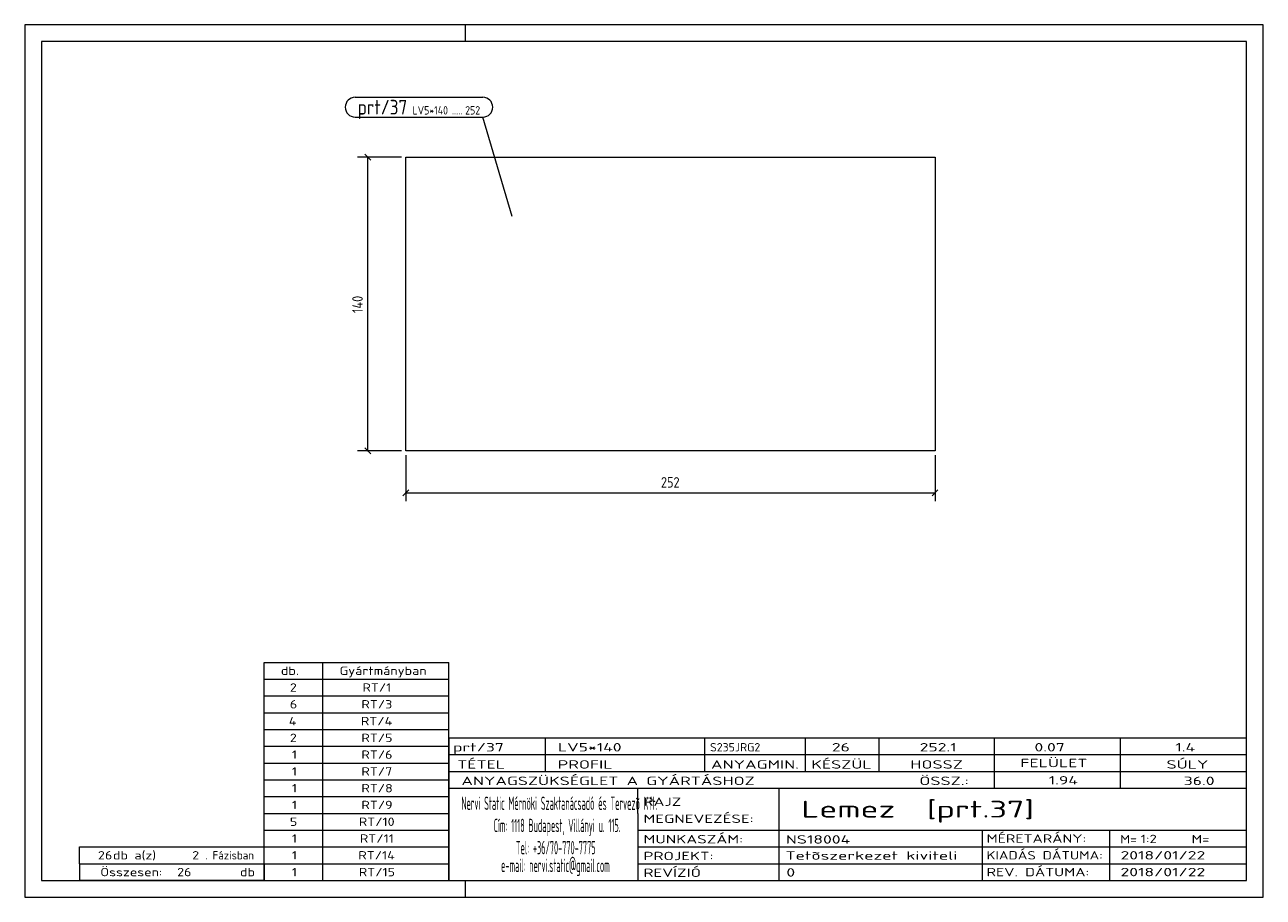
# Model space of a CAD drawing. Header units: millimetres. Extents: x 1 to 296, y 1 to 209.
import ezdxf

# ---------------------------------------------------------------- set-up
doc = ezdxf.new("R2010")
doc.units = ezdxf.units.MM
doc.header["$LTSCALE"] = 0.6
doc.linetypes.add('XKITLINE00', pattern=[0])
for name, color, linetype, lineweight in [('DrawingSheet', 5, 'Continuous', 0), ('OtherObjectType', 1, 'Continuous', 0), ('Part', 2, 'Continuous', 0), ('PartMark', 3, 'Continuous', 0), ('Z-DIMENSIONS', 1, 'Continuous', 0)]:
    doc.layers.add(name, color=color, linetype=linetype, lineweight=lineweight)
doc.styles.add('ISOCPEUR', font='ISOCPEUR.TTF')

msp = doc.modelspace()

# ---------------------------------------------------------------- linework, layer by layer
at = {"layer": 'DrawingSheet', "color": 2, "linetype": 'XKITLINE00', "lineweight": 0}
for p, q in [((296, 209), (1, 209)), ((1, 209), (1, 1)), ((106, 205), (106, 209)), ((296, 1), (296, 209)), ((106, 1), (106, 5)), ((1, 1), (296, 1))]:
    msp.add_line(p, q, dxfattribs=at)
at = {"layer": 'DrawingSheet', "color": 3, "linetype": 'XKITLINE00', "lineweight": 0}
for p, q in [((292, 205), (5, 205)), ((5, 205), (5, 5)), ((292, 5), (292, 205)), ((5, 5), (292, 5))]:
    msp.add_line(p, q, dxfattribs=at)
at = {"layer": 'OtherObjectType', "color": 7, "linetype": 'XKITLINE00', "lineweight": 0}
for p, q in [((58, 57), (102, 57)), ((58, 53), (58, 57)), ((72, 53), (72, 57)), ((102, 53), (102, 57)), ((58, 53), (102, 53)), ((58, 49), (58, 53)), ((72, 49), (72, 53)), ((102, 49), (102, 53)), ((58, 49), (102, 49)), ((58, 45), (58, 49)), ((72, 45), (72, 49)), ((102, 45), (102, 49)), ((58, 45), (102, 45)), ((58, 41), (58, 45)), ((72, 41), (72, 45)), ((102, 41), (102, 45)), ((58, 41), (102, 41)), ((58, 37), (58, 41)), ((72, 37), (72, 41)), ((102, 37), (102, 41)), ((102, 39), (292, 39)), ((102, 39), (102, 35)), ((102, 39), (292, 39)), ((125, 35), (125, 39)), ((163, 35), (163, 39)), ((187, 35), (187, 39)), ((204.5, 35), (204.5, 39)), ((232, 35), (232, 39)), ((262, 35), (262, 39)), ((292, 35), (292, 39)), ((58, 37), (102, 37)), ((58, 33), (58, 37)), ((72, 33), (72, 37)), ((102, 33), (102, 37)), ((58, 33), (102, 33)), ((58, 29), (58, 33)), ((72, 29), (72, 33)), ((102, 35), (292, 35)), ((102, 35), (102, 5)), ((102, 35), (292, 35)), ((102, 29), (102, 33)), ((125, 31), (125, 35)), ((163, 31), (163, 35)), ((187, 31), (187, 35)), ((204.5, 31), (204.5, 35)), ((232, 31), (232, 35)), ((262, 31), (262, 35)), ((292, 31), (292, 35)), ((102, 31), (292, 31)), ((232, 27), (232, 31)), ((262, 27), (262, 31)), ((292, 27), (292, 31)), ((58, 29), (102, 29)), ((58, 25), (58, 29)), ((72, 25), (72, 29)), ((102, 25), (102, 29)), ((102, 27), (292, 27)), ((147, 21), (147, 27)), ((180.7, 17), (180.7, 27)), ((292, 21), (292, 27)), ((58, 25), (102, 25)), ((58, 21), (58, 25)), ((72, 21), (72, 25)), ((102, 21), (102, 25)), ((58, 21), (102, 21)), ((58, 17), (58, 21)), ((72, 17), (72, 21)), ((102, 17), (102, 21)), ((147, 21), (147, 5)), ((292, 17), (292, 21)), ((58, 17), (102, 17)), ((58, 13), (58, 17)), ((72, 13), (72, 17)), ((102, 13), (102, 17)), ((147, 17), (292, 17)), ((180.7, 5), (180.7, 17)), ((229.16, 13), (229.16, 17)), ((259.5, 5), (259.5, 17)), ((292, 13), (292, 17)), ((14, 9), (14, 13)), ((14, 13), (58, 13)), ((14, 13), (58, 13)), ((58, 9), (58, 13)), ((58, 13), (102, 13)), ((58, 9), (58, 13)), ((72, 9), (72, 13)), ((102, 9), (102, 13)), ((147, 13), (292, 13)), ((229.16, 5), (229.16, 13)), ((292, 9), (292, 13)), ((14, 9), (58, 9)), ((14, 9), (14, 5)), ((14, 9), (58, 9)), ((58, 9), (58, 5)), ((58, 9), (102, 9)), ((58, 5), (58, 9)), ((72, 5), (72, 9)), ((102, 5), (102, 9)), ((147, 9), (292, 9)), ((292, 5), (292, 9)), ((58, 5), (14, 5)), ((58, 5), (102, 5)), ((102, 5), (292, 5)), ((139.5, 5), (292, 5))]:
    msp.add_line(p, q, dxfattribs=at)
at = {"layer": 'Part', "color": 2, "linetype": 'XKITLINE00', "lineweight": 0}
for p, q in [((91.75, 107.42), (91.75, 177.41)), ((91.75, 177.41), (217.82, 177.41)), ((217.82, 177.41), (217.82, 107.42)), ((217.82, 107.42), (91.75, 107.42))]:
    msp.add_line(p, q, dxfattribs=at)
at = {"layer": 'PartMark', "color": 7, "linetype": 'XKITLINE00', "lineweight": 0}
for p, q in [((79.69, 191.7), (110.12, 191.7)), ((79.69, 187), (110.12, 187)), ((117.11, 163.27), (110.12, 187))]:
    msp.add_line(p, q, dxfattribs=at)
for centre, start, end in [((79.69, 189.35), 90, 270), ((110.12, 189.35), 270, 90)]:
    msp.add_arc(centre, 2.35, start, end, dxfattribs=at)
at = {"layer": 'Z-DIMENSIONS', "color": 7, "linetype": 'XKITLINE00', "lineweight": 0}
for p, q in [((90.75, 177.41), (80.25, 177.41)), ((82.04, 178.12), (83.46, 176.71)), ((82.75, 107.42), (82.75, 177.41)), ((90.75, 107.42), (80.25, 107.42)), ((82.04, 108.12), (83.46, 106.71)), ((91.75, 106.42), (91.75, 95.41)), ((217.82, 106.42), (217.82, 95.41)), ((92.46, 98.12), (91.04, 96.71)), ((91.75, 97.41), (217.82, 97.41)), ((218.53, 98.12), (217.12, 96.71))]:
    msp.add_line(p, q, dxfattribs=at)
at = {"layer": 'Z-DIMENSIONS', "color": 3}
for p in [(82.75, 177.41), (82.75, 107.42), (91.75, 97.41), (217.82, 97.41)]:
    msp.add_point(p, dxfattribs=at)

# ---------------------------------------------------------------- texts
at = {"layer": 'OtherObjectType', "color": 7, "style": 'ISOCPEUR'}
for s, height, width, p in [('db.', 2, 1.211571, (62, 54)), ('Gyártmányban', 2, 1.211571, (76, 54)), ('2', 2, 1.211571, (64.14, 50)), ('RT/1', 2, 1.211571, (81.43, 50)), ('6', 2, 1.211571, (64.14, 46)), ('RT/3', 2, 1.211571, (81.18, 46)), ('4', 2, 1.211571, (63.9, 42)), ('RT/4', 2, 1.211571, (81.06, 42)), ('2', 2, 1.211571, (64.14, 38)), ('RT/5', 2, 1.211571, (81.18, 38)), ('1', 2, 1.211571, (64.63, 34)), ('RT/6', 2, 1.211571, (81.18, 34)), ('prt/37', 2, 1.525501, (103, 35.76)), ('LV5*140', 2, 1.525501, (128, 35.76)), ('S235JRG2', 2, 1.02, (164.22, 35.76)), ('26', 2, 1.525501, (193.24, 35.76)), ('252.1', 2, 1.525501, (214.16, 35.76)), ('0.07', 2, 1.525501, (241.51, 35.76)), ('1.4', 2, 1.525501, (275.06, 35.76)), ('TÉTEL', 2, 1.525501, (104, 31.66)), ('PROFIL', 2, 1.525501, (127.96, 31.66)), ('ANYAGMIN.', 2, 1.525501, (164.47, 31.66)), ('KÉSZÜL', 2, 1.525501, (188.37, 31.66)), ('HOSSZ', 2, 1.525501, (211.96, 31.66)), ('FELÜLET', 2, 1.525501, (238.13, 32)), ('SÚLY', 2, 1.525501, (272.96, 31.66)), ('1', 2, 1.211571, (64.63, 30)), ('RT/7', 2, 1.211571, (81.18, 30)), ('ANYAGSZÜKSÉGLET A GYÁRTÁSHOZ', 2, 1.525501, (105, 27.75)), ('ÖSSZ.:', 2, 1.525501, (214.1, 27.75)), ('1.94', 2, 1.525501, (244.9, 27.88)), ('36.0', 2, 1.525501, (277.06, 27.75)), ('1', 2, 1.211571, (64.63, 26)), ('RT/8', 2, 1.211571, (81.18, 26)), ('1', 2, 1.211571, (64.63, 22)), ('RT/9', 2, 1.211571, (81.18, 22)), ('Nervi Static Mérnöki\xa0Szaktanácsadó\xa0és\xa0Tervezõ Kft.', 3.1765, 0.403093, (105, 21.82)), ('RAJZ', 2, 1.445, (148.38, 22.78)), ('Lemez  [prt.37]', 4, 1.474651, (186, 20)), ('MEGNEVEZÉSE:', 2, 1.445, (148.38, 18.72)), ('5', 2, 1.211571, (64.14, 18)), ('RT/10', 2, 1.211571, (80.57, 18)), ('Cím:\xa01118 Budapest, Villányi u. 115.', 3.1765, 0.403093, (112.69, 16.53)), ('1', 2, 1.211571, (64.63, 14)), ('RT/11', 2, 1.211571, (80.82, 14)), ('MUNKASZÁM:', 2, 1.445, (148.38, 13.84)), ('NS18004', 2, 1.525501, (182.28, 13.78)), ('MÉRETARÁNY:', 2, 1.36, (230.1, 14)), ('M=', 2, 1.211571, (261.91, 13.84)), ('1:2', 2, 1.275, (266.79, 13.9)), ('M=', 2, 1.275, (278.95, 13.87)), ('26', 2, 1.211571, (18.43, 10)), ('db a(z)', 2, 1.211571, (22, 10)), ('2', 2, 1.211571, (40.86, 10)), ('. Fázisban', 2, 0.935, (44, 10)), ('1', 2, 1.211571, (64.63, 10)), ('RT/14', 2, 1.211571, (80.45, 10)), ('Tel:\xa0+36/70-770-7775', 3.1765, 0.403093, (117.97, 11.24)), ('PROJEKT:', 2, 1.445, (148.38, 9.84)), ('Tetõszerkezet kiviteli ', 2, 1.525501, (182.2, 9.94)), ('KIADÁS DÁTUMA:', 2, 1.275, (230.1, 10)), ('2018/01/22', 2, 1.525501, (262, 10)), ('e-mail:\xa0nervi.static@gmail.com', 3.1765, 0.403093, (114.45, 7)), ('Összesen:            db', 2, 1.211571, (19, 6)), ('26', 2, 1.211571, (37.29, 6)), ('1', 2, 1.211571, (64.63, 6)), ('RT/15', 2, 1.211571, (80.57, 6)), ('REVÍZIÓ', 2, 1.445, (148.38, 5.84)), ('0', 2, 1.525501, (182.41, 5.92)), ('REV. DÁTUMA:', 2, 1.36, (230.1, 6)), ('2018/01/22', 2, 1.525501, (262, 6))]:
    msp.add_text(s, height=height, dxfattribs=dict(at, width=width)).set_placement(p)
at = {"layer": 'PartMark', "color": 3, "style": 'ISOCPEUR', "width": 0.85}
msp.add_text('prt/37', height=3.5, dxfattribs=at).set_placement((80.29, 187.6))
at = {"layer": 'PartMark', "color": 4, "style": 'ISOCPEUR', "width": 0.85}
for s, p in [('LV5*140', (93.37, 187.6)), ('252', (105.91, 187.6)), ('.....', (102.74, 187.6))]:
    msp.add_text(s, height=2, dxfattribs=at).set_placement(p)
at = {"layer": 'Z-DIMENSIONS', "color": 3, "style": 'ISOCPEUR', "width": 0.85}
msp.add_text('140', height=2.5, rotation=90.0002, dxfattribs=at).set_placement((81.5, 140.27))
msp.add_text('252', height=2.5, dxfattribs=at).set_placement((152.53, 98.66))

doc.saveas('drawing.dxf')
